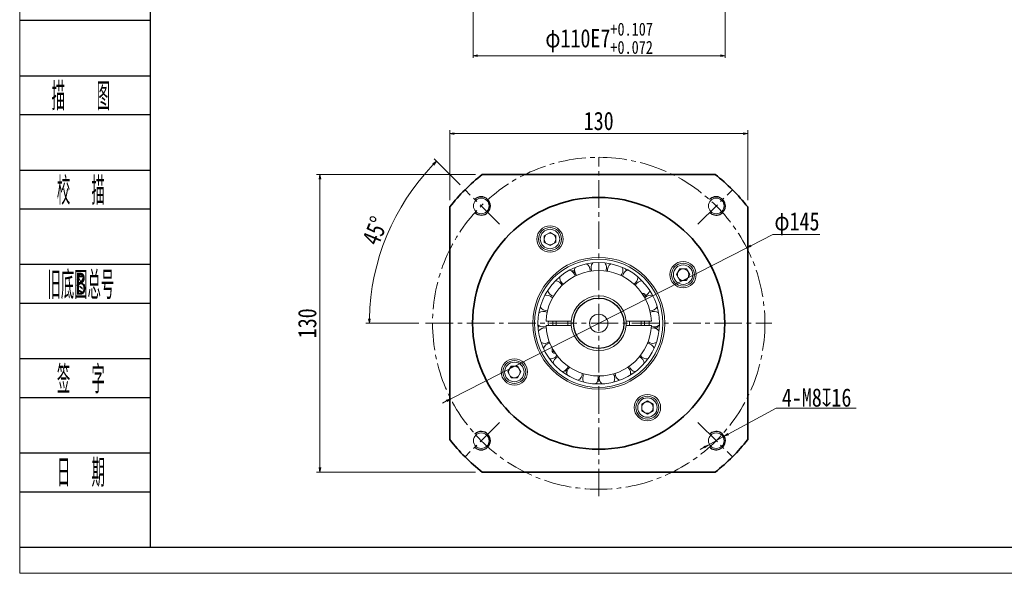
# Model space of a CAD drawing. Header units: millimetres. Extents: x -52 to 913, y -55 to 622.
# Tile 1 of 5: x -48 to 382, y -55 to 187. Entities that reach past the tile are written whole.
import ezdxf
from ezdxf.enums import TextEntityAlignment as Align

# ---------------------------------------------------------------- set-up
doc = ezdxf.new("R2010")
doc.units = ezdxf.units.MM
doc.linetypes.add('点画线', pattern=[18, 12, -2, 2, -2])
doc.layers.add('2细线层', color=4, linetype='Continuous')
doc.layers.add('6文字层', color=3, linetype='Continuous')
for name, color, linetype, lineweight in [('中心线层', 1, '点画线', 18), ('图框_外框线', 7, 'Continuous', 18), ('尺寸线层', 3, 'Continuous', 18), ('粗实线层', 7, 'Continuous', 35)]:
    doc.layers.add(name, color=color, linetype=linetype, lineweight=lineweight)
doc.styles.add('PC_TEXTSTYLE', font='ISOCP.SHX', dxfattribs={"width": 0.707, "bigfont": 'GBCBIG.SHX'})
doc.styles.get("Standard").update_dxf_attribs({"font": 'SimSun.ttf'})
doc.styles.add('宋体', font='SimSun.ttf', dxfattribs={"width": 0.8})
doc.dimstyles.new('A水平标注$0', dxfattribs={"dimtxt": 3.5, "dimasz": 2, "dimexe": 1.5, "dimexo": 3, "dimgap": 1.1, "dimtad": 1, "dimtoh": 1, "dimdec": 4, "dimdsep": 46, "dimtxsty": '宋体', "dimblk": 'OPEN', "dimcen": 3, "dimclrd": 3, "dimclre": 3, "dimclrt": 6, "dimadec": 0, "dimazin": 0, "dimtm": 1e-09, "dimtfac": 1, "dimtdec": 4, "dimtix": 1, "dimtmove": 0, "dimatfit": 3, "dimldrblk": 'OPEN', "dimfxl": 0, "dimlwd": 13, "dimlwe": 13, "dimarcsym": 0})
doc.dimstyles.new('D直径标注φ25', dxfattribs={"dimtxt": 3.5, "dimasz": 2, "dimexe": 1, "dimexo": 3, "dimtad": 1, "dimtoh": 1, "dimdec": 1, "dimdsep": 46, "dimtxsty": '宋体', "dimblk": 'OPEN', "dimcen": 3, "dimclrd": 3, "dimclre": 3, "dimclrt": 130, "dimadec": 0, "dimazin": 0, "dimtm": 1e-09, "dimtfac": 1, "dimtdec": 1, "dimtmove": 0, "dimatfit": 0, "dimldrblk": 'OPEN', "dimfxl": 0, "dimlwd": 13, "dimlwe": 13, "dimarcsym": 0})
doc.dimstyles.new('螺孔(M8-7H)', dxfattribs={"dimtxt": 3.5, "dimasz": 2, "dimexe": 1.25, "dimexo": 3, "dimtad": 1, "dimtoh": 1, "dimdec": 4, "dimdsep": 46, "dimtxsty": '宋体', "dimblk": 'OPEN', "dimcen": 3, "dimclrd": 3, "dimclre": 3, "dimclrt": 2, "dimadec": 0, "dimazin": 0, "dimtm": 1e-09, "dimtfac": 1, "dimtdec": 4, "dimtmove": 0, "dimatfit": 3, "dimldrblk": 'OPEN', "dimfxl": 0, "dimlwd": 9, "dimlwe": 9, "dimarcsym": 0})

# ---------------------------------------------------------------- blocks, each defined once
blk = doc.blocks.new('_Open')
at = {"color": 0, "linetype": 'ByBlock', "lineweight": -2}
for p, q in [((-1, 0.17), (0, 0)), ((-1, -0.17), (0, 0)), ((0, 0), (-1, 0))]:
    blk.add_line(p, q, dxfattribs=at)
blk = doc.blocks.new('*D26')
at = {"layer": 'Defpoints', "color": 0, "transparency": 16777216}
for p in [(154.07, 119.42), (83.23, -10.58), (154.07, -10.58)]:
    blk.add_point(p, dxfattribs=at)
at = {"layer": '尺寸线层', "color": 3, "lineweight": 13, "transparency": 16777216}
for p, q in [((151.07, 119.42), (81.73, 119.42)), ((83.23, 117.42), (83.23, -8.58)), ((151.07, -10.58), (81.73, -10.58))]:
    blk.add_line(p, q, dxfattribs=at)
at = {"layer": '尺寸线层', "color": 3, "lineweight": 13, "transparency": 16777216, "xscale": 2, "yscale": 2, "zscale": 2}
for p, rotation in [((83.23, 119.42), 90), ((83.23, -10.58), 270)]:
    blk.add_blockref('_Open', p, dxfattribs=dict(at, rotation=rotation))
at = {"layer": '尺寸线层', "color": 6, "transparency": 16777216, "insert": (77.73, 54.42), "char_height": 8, "attachment_point": 5, "rotation": 90, "style": '宋体', "bg_fill": 3, "box_fill_scale": 1.1, "bg_fill_color": 256, "bg_fill_true_color": 13158600, "bg_fill_transparency": 0}
blk.add_mtext('130', dxfattribs=at)
blk = doc.blocks.new('*D27')
at = {"layer": 'Defpoints', "color": 0, "transparency": 16777216}
for p in [(146.54, 112.75), (118.21, 104.45), (160.66, 98.62), (129.37, 54.42), (280.37, 54.42)]:
    blk.add_point(p, dxfattribs=at)
at = {"layer": '尺寸线层', "color": 3, "lineweight": 13, "transparency": 16777216}
for p, q in [((144.41, 114.87), (133.05, 126.24)), ((126.37, 54.42), (103.3, 54.42))]:
    blk.add_line(p, q, dxfattribs=at)
blk.add_arc((204.87, 54.42), 100.07, 136.1451, 178.8549, dxfattribs=at)
at = {"layer": '尺寸线层', "color": 3, "lineweight": 13, "transparency": 16777216, "xscale": 2, "yscale": 2, "zscale": 2}
for p, rotation in [((134.11, 125.18), 45.57256544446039), ((104.8, 54.42), 269.4274345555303)]:
    blk.add_blockref('_Open', p, dxfattribs=dict(at, rotation=rotation))
at = {"layer": '尺寸线层', "color": 6, "transparency": 16777216, "insert": (107.34, 94.82), "char_height": 8, "attachment_point": 5, "rotation": 67.5, "style": '宋体', "bg_fill": 3, "box_fill_scale": 1.1, "bg_fill_color": 256, "bg_fill_true_color": 13158600, "bg_fill_transparency": 0}
blk.add_mtext('45°', dxfattribs=at)
blk = doc.blocks.new('*D28')
at = {"layer": 'Defpoints', "color": 0, "transparency": 16777216}
for p in [(269.43, 87.4), (140.31, 21.43)]:
    blk.add_point(p, dxfattribs=at)
at = {"layer": '尺寸线层', "color": 3, "lineweight": 13, "transparency": 16777216}
for p, q in [((271.21, 88.31), (280.82, 93.22)), ((280.82, 93.22), (301.41, 93.22)), ((140.31, 21.43), (269.43, 87.4)), ((138.53, 20.52), (136.75, 19.61))]:
    blk.add_line(p, q, dxfattribs=at)
at = {"layer": '尺寸线层', "color": 3, "lineweight": 13, "transparency": 16777216, "xscale": 2, "yscale": 2, "zscale": 2}
for p, rotation in [((269.43, 87.4), 207.065000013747), ((140.31, 21.43), 27.06500001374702)]:
    blk.add_blockref('_Open', p, dxfattribs=dict(at, rotation=rotation))
at = {"layer": '尺寸线层', "color": 130, "transparency": 16777216, "insert": (291.36, 97.9), "char_height": 8, "attachment_point": 5, "style": '宋体'}
blk.add_mtext('φ145', dxfattribs=at)
blk = doc.blocks.new('*D31')
at = {"layer": 'Defpoints', "color": 0, "transparency": 16777216}
for p in [(269.87, 137.24), (139.87, 105.22), (269.87, 105.22)]:
    blk.add_point(p, dxfattribs=at)
at = {"layer": '尺寸线层', "color": 3, "lineweight": 13, "transparency": 16777216}
for p, q in [((139.87, 108.22), (139.87, 138.74)), ((269.87, 108.22), (269.87, 138.74)), ((141.87, 137.24), (267.87, 137.24))]:
    blk.add_line(p, q, dxfattribs=at)
at = {"layer": '尺寸线层', "color": 3, "lineweight": 13, "transparency": 16777216, "xscale": 2, "yscale": 2, "zscale": 2, "rotation": 180}
blk.add_blockref('_Open', (139.87, 137.24), dxfattribs=at)
at = {"layer": '尺寸线层', "color": 3, "lineweight": 13, "transparency": 16777216, "xscale": 2, "yscale": 2, "zscale": 2}
blk.add_blockref('_Open', (269.87, 137.24), dxfattribs=at)
at = {"layer": '尺寸线层', "color": 6, "transparency": 16777216, "insert": (204.87, 142.74), "char_height": 8, "attachment_point": 5, "style": '宋体', "bg_fill": 3, "box_fill_scale": 1.1, "bg_fill_color": 256, "bg_fill_true_color": 13158600, "bg_fill_transparency": 0}
blk.add_mtext('130', dxfattribs=at)
blk = doc.blocks.new('*D34')
at = {"color": 3, "lineweight": 9, "transparency": 16777216}
for p, q in [((282.27, 17.37), (261.41, 6.02)), ((317.12, 17.37), (282.27, 17.37)), ((252.62, 1.24), (259.65, 5.06)), ((250.87, 0.28), (249.11, -0.67))]:
    blk.add_line(p, q, dxfattribs=at)
at = {"layer": 'Defpoints', "color": 0, "transparency": 16777216}
for p in [(259.65, 5.06), (252.62, 1.24)]:
    blk.add_point(p, dxfattribs=at)
at = {"color": 3, "lineweight": 9, "transparency": 16777216, "xscale": 2, "yscale": 2, "zscale": 2}
for p, rotation in [((259.65, 5.06), 208.543727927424), ((252.62, 1.24), 28.54372792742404)]:
    blk.add_blockref('_Open', p, dxfattribs=dict(at, rotation=rotation))
at = {"color": 2, "transparency": 16777216, "insert": (299.95, 21.95), "char_height": 8, "attachment_point": 5, "style": '宋体'}
blk.add_mtext('4-M8{\\famgdt|b0|i0|c0|p0;x}{16}', dxfattribs=at)
blk = doc.blocks.new('*D35')
at = {"color": 3, "lineweight": 13, "transparency": 16777216}
for p, q in [((150.05, 208.93), (150.05, 170.3)), ((260.05, 208.93), (260.05, 170.3)), ((152.05, 171.3), (258.05, 171.3))]:
    blk.add_line(p, q, dxfattribs=at)
at = {"layer": 'Defpoints', "color": 0, "transparency": 16777216}
for p in [(150.05, 211.93), (260.05, 211.93), (260.05, 171.3)]:
    blk.add_point(p, dxfattribs=at)
at = {"color": 3, "lineweight": 13, "transparency": 16777216, "xscale": 2, "yscale": 2, "zscale": 2, "rotation": 180}
blk.add_blockref('_Open', (150.05, 171.3), dxfattribs=at)
at = {"color": 3, "lineweight": 13, "transparency": 16777216, "xscale": 2, "yscale": 2, "zscale": 2}
blk.add_blockref('_Open', (260.05, 171.3), dxfattribs=at)
at = {"color": 130, "transparency": 16777216, "insert": (205.05, 178.91), "char_height": 8, "attachment_point": 5, "style": '宋体'}
blk.add_mtext('{\\A1;φ110E7{}{\\H0.71x;\\C2;\\S+0.107^ +0.072;}}', dxfattribs=at)

msp = doc.modelspace()

# ---------------------------------------------------------------- linework, layer by layer
at = {"color": 7, "linetype": 'Continuous', "lineweight": 15}
for p, q in [((184.62212, 43.51006), (184.62212, 42.0409)), ((184.62212, 42.0409), (185.48503, 42.0409)), ((185.89846, 41.4159), (185.24712, 41.4159)), ((165.17929, 33.1659), (166.62267, 35.6659)), ((166.62267, 35.6659), (169.50942, 35.6659)), ((169.50942, 35.6659), (170.9528, 33.1659)), ((166.62267, 30.6659), (165.17929, 33.1659)), ((169.50942, 30.6659), (166.62267, 30.6659)), ((170.9528, 33.1659), (169.50942, 30.6659)), ((190.32375, 33.6611), (191.1205, 34.1211)), ((190.97563, 32.53202), (190.32375, 33.6611)), ((190.71346, 32.9861), (191.0294, 33.16851)), ((190.92459, 31.88334), (190.98394, 31.91762)), ((191.1205, 34.1211), (191.24902, 33.89849)), ((218.76238, 32.35924), (219.56068, 32.35924)), ((219.3927, 32.35924), (219.3927, 32.2483)), ((223.62212, 19.0532), (226.12212, 20.49658)), ((223.62212, 16.16645), (223.62212, 19.0532)), ((226.12212, 20.49658), (228.62212, 19.0532)), ((228.62212, 19.0532), (228.62212, 16.16645)), ((226.12212, 14.72307), (223.62212, 16.16645)), ((228.62212, 16.16645), (226.12212, 14.72307))]:
    msp.add_line(p, q, dxfattribs=at)
for points in [[(190.98394, 31.91762), (191.03175, 31.95187), (191.03201, 31.9521)], [(204.63285, 30.43676), (204.58497, 31.0032), (204.48671, 31.41913)], [(218.67978, 31.79736), (218.7405, 32.13125), (218.7688, 32.56741)]]:
    msp.add_lwpolyline(points, dxfattribs=at)
for centre, radius in [((168.06604, 33.1659), 5.75), ((168.06604, 33.1659), 5), ((168.06604, 33.1659), 4.25), ((226.12212, 17.60982), 5.75), ((226.12212, 17.60982), 5), ((226.12212, 17.60982), 4.25), ((256.13737, 3.15066), 3.4)]:
    msp.add_circle(centre, radius, dxfattribs=at)
for centre, radius, start, end in [((181.23012, 49.01977), 3.375, 243.953917, 308.350876), ((183.87101, 42.2909), 3.375, 94.5062669, 158.9032258), ((225.87324, 42.2909), 3.375, 21.0967742, 85.4937331), ((228.51413, 49.01977), 3.375, 231.649124, 296.046083), ((183.87101, 42.2909), 3.375, 261.0967742, 325.4937331), ((185.24712, 42.0409), 0.625, 180, 270), ((188.37794, 36.6394), 3.375, 111.649124, 176.046083), ((221.36631, 36.6394), 3.375, 3.953917, 68.350876), ((225.87324, 42.2909), 3.375, 214.5062669, 278.9032258), ((168.06604, 33.1659), 2.5, 150, 210), ((168.06604, 33.1659), 2.5, 90, 150), ((168.06604, 33.1659), 2.5, 30, 90), ((168.06604, 33.1659), 2.5, 330, 30), ((188.37794, 36.6394), 3.375, 278.2396313, 342.6365902), ((194.35044, 32.56741), 3.375, 128.7919812, 193.1889401), ((215.3938, 32.56741), 3.375, 0, 51.2080188), ((221.36631, 36.6394), 3.375, 197.3634098, 261.7603687), ((168.06604, 33.1659), 2.5, 210, 270), ((168.06604, 33.1659), 2.5, 270, 330), ((194.35044, 32.56741), 3.375, 295.3824885, 360), ((201.25785, 30.43676), 3.375, 145.9348383, 210.3317973), ((201.25785, 30.43676), 3.375, 312.5253456, 0), ((208.4864, 30.43676), 3.375, 163.0776955, 227.4746544), ((208.4864, 30.43676), 3.375, 0, 34.0651617), ((208.4864, 30.43676), 3.375, 329.6682027, 0), ((215.3938, 32.56741), 3.375, 180.2205526, 244.6175115), ((226.12212, 17.60982), 2.5, 120, 180), ((226.12212, 17.60982), 2.5, 180, 240), ((226.12212, 17.60982), 2.5, 60, 120), ((226.12212, 17.60982), 2.5, 0, 60), ((226.12212, 17.60982), 2.5, 300, 0), ((226.12212, 17.60982), 2.5, 240, 300)]:
    msp.add_arc(centre, radius, start, end, dxfattribs=at)
at = {"color": 4}
msp.add_arc((256.13737, 3.15066), 4, 223.4192262, 135, dxfattribs=at)
at = {"layer": '2细线层'}
for p, q in [((-47.49234, 186.7776), (9.22746, 186.7776)), ((-47.49234, 162.55038), (9.22746, 162.55038)), ((-47.49234, 145.59133), (9.22746, 145.59133)), ((-47.49234, 121.36412), (9.22746, 121.36412)), ((-47.49234, 104.40506), (9.22746, 104.40506)), ((-47.49234, 80.17785), (9.22746, 80.17785)), ((-47.49234, 63.2188), (9.22746, 63.2188)), ((-47.49234, 38.99158), (9.22746, 38.99158)), ((-47.49234, 22.03253), (9.22746, 22.03253)), ((-47.49234, -2.19469), (9.22746, -2.19469)), ((-47.49234, -19.15374), (9.22746, -19.15374)), ((-47.49234, -43.38096), (9.22746, -43.38096))]:
    msp.add_line(p, q, dxfattribs=at)
at = {"layer": '中心线层'}
for p, q in [((204.87212, -21.0841), (204.87212, 126.9159)), ((248.17611, 11.11192), (263.20843, -3.92041))]:
    msp.add_line(p, q, dxfattribs=at)
at = {"layer": '图框_外框线', "color": 3}
msp.add_lwpolyline([(-47.7415, -54.77475), (909.33706, -54.77475), (909.33706, 622.01652), (-47.7415, 622.01652)], close=True, dxfattribs=at)
at = {"layer": '图框_外框线', "color": 3, "lineweight": 25}
msp.add_lwpolyline([(9.22746, -43.38096), (897.94327, -43.38096), (897.94327, 610.62273), (9.22746, 610.62273)], close=True, dxfattribs=at)
at = {"layer": '粗实线层'}
msp.add_arc((204.87212, 54.4159), 82.5, 308.0122795, 321.9877205, dxfattribs=at)

# ---------------------------------------------------------------- texts
at = {"layer": '6文字层', "color": 3, "style": 'PC_TEXTSTYLE'}
for s, width, p in [('描   图', 0.6667, (-21.05656, 154.07086)), ('校  描', 0.667, (-21.05656, 112.88459)), ('旧底图总号', 0.667, (-21.05656, 71.69832)), ('签  字', 0.667, (-21.05656, 30.51205)), ('日  期', 0.667, (-21.04145, -10.43241))]:
    msp.add_text(s, height=12.113608, dxfattribs=dict(at, width=width)).set_placement(p, align=Align.MIDDLE)
at = {"layer": '6文字层', "width": 0.707}
msp.add_text('B', height=9.69089, dxfattribs=at).set_placement((-21.05656, 71.69832), align=Align.MIDDLE)

# ---------------------------------------------------------------- dimensions: what is measured, and where the dimension line sits
dim = msp.add_linear_dim(base=(260.05091, 171.29792), p1=(150.05091, 211.9347), p2=(260.05091, 211.9347), text='{\\A1;φ<>E7{}{\\H0.71x;\\C2;\\S+0.107^ +0.072;}}', dimstyle='D直径标注φ25', override={"dimtxt": 8, "dimgap": 1, "dimpost": '<>', "dimtol": 0, "dimlim": 0, "dimtp": 0.107, "dimtm": -0.072, "dimtdec": 4, "dimtvp": 0.1, "dimtfill": 0})
dim.commit()
dim.dimension.update_dxf_attribs({"geometry": '*D35', "text_midpoint": (205.05091, 178.90939)})
dim = msp.add_diameter_dim_2p(p1=(252.62356, 1.23934), p2=(259.65118, 5.06198), text='4-M<>{\\famgdt|b0|i0|c0|p0;x}{16}', dimstyle='螺孔(M8-7H)', override={"dimtxt": 8, "dimgap": 0.5, "dimpost": '<>', "dimcen": 0, "dimtvp": 0.1, "dimtfill": 0})
dim.commit()
dim.dimension.update_dxf_attribs({"geometry": '*D34', "text_midpoint": (299.94528, 17.3664), "dimtype": 163})

# ---------------------------------------------------------------- next in the draw order: dimensions: what is measured, and where the dimension line sits
at = {"layer": '尺寸线层'}
dim = msp.add_linear_dim(base=(83.23212, -10.5841), p1=(154.06612, 119.4159), p2=(154.06612, -10.5841), angle=270, dimstyle='A水平标注$0', override={"dimtxt": 8, "dimgap": 1.5, "dimblk": 'Open', "dimtfill": 1, "dimtfillclr": 256}, dxfattribs=at)
dim.commit()
dim.dimension.update_dxf_attribs({"geometry": '*D26', "text_midpoint": (83.23212, 54.4159), "dimtype": 160})

# ---------------------------------------------------------------- next in the draw order: linework, layer by layer
at = {"color": 7, "linetype": 'Continuous', "lineweight": 15}
msp.add_circle((153.60688, 3.15066), 3.4, dxfattribs=at)
at = {"color": 4}
msp.add_arc((153.60688, 3.15066), 4, 225, 133.4192262, dxfattribs=at)
at = {"layer": '中心线层'}
for p, q in [((129.37212, 54.4159), (280.37212, 54.4159)), ((161.56814, 11.11192), (146.53581, -3.92041))]:
    msp.add_line(p, q, dxfattribs=at)
msp.add_circle((204.87212, 54.4159), 72.5, dxfattribs=at)
at = {"layer": '粗实线层'}
msp.add_line((255.67813, -10.5841), (154.06612, -10.5841), dxfattribs=at)
msp.add_arc((204.87212, 54.4159), 82.5, 218.0122795, 231.9877205, dxfattribs=at)

# ---------------------------------------------------------------- next in the draw order: dimensions: what is measured, and where the dimension line sits
at = {"layer": '尺寸线层'}
dim = msp.add_angular_dim_2l(base=(118.2088, 104.451), line1=((129.37212, 54.4159), (280.37212, 54.4159)), line2=((146.53581, 112.75221), (160.66402, 98.62401)), dimstyle='A水平标注$0', override={"dimtxt": 8, "dimgap": 1.5, "dimblk": 'Open', "dimtfill": 1, "dimtfillclr": 256}, dxfattribs=at)
dim.commit()
dim.dimension.update_dxf_attribs({"geometry": '*D27', "text_midpoint": (107.33799, 94.81587)})

# ---------------------------------------------------------------- next in the draw order: linework, layer by layer
at = {"color": 7, "linetype": 'Continuous', "lineweight": 15}
for p, q in [((181.12212, 92.66536), (183.62212, 94.10873)), ((181.12212, 89.77861), (181.12212, 92.66536)), ((183.62212, 94.10873), (186.12212, 92.66536)), ((186.12212, 92.66536), (186.12212, 89.77861)), ((183.62212, 88.33523), (181.12212, 89.77861)), ((186.12212, 89.77861), (183.62212, 88.33523)), ((192.33212, 77.7611), (192.33212, 77.69256)), ((192.86837, 77.39256), (194.17212, 77.39256)), ((193.3927, 77.39256), (193.3927, 77.02775)), ((194.17212, 77.39256), (194.17212, 76.47256)), ((201.06353, 77.09838), (201.09931, 77.58854)), ((217.02863, 77.47355), (216.62947, 78.1649)), ((216.71346, 78.01942), (216.80955, 78.0749)), ((238.79145, 75.6659), (240.23483, 78.1659)), ((240.23483, 78.1659), (243.12158, 78.1659)), ((243.12158, 78.1659), (244.56496, 75.6659)), ((194.17212, 76.47256), (193.91508, 76.47256)), ((221.90764, 74.45219), (221.89668, 74.72389)), ((240.23483, 73.1659), (238.79145, 75.6659)), ((243.12158, 73.1659), (240.23483, 73.1659)), ((244.56496, 75.6659), (243.12158, 73.1659)), ((223.84579, 67.4159), (224.49712, 67.4159)), ((225.12212, 66.7909), (224.25922, 66.7909)), ((225.12212, 66.7909), (225.12212, 65.32175)), ((178.51021, 52.86905), (178.41412, 52.92452)), ((178.82537, 53.41492), (178.42622, 52.72357)), ((192.41219, 55.4159), (182.39436, 55.4159)), ((182.39436, 53.4159), (192.41219, 53.4159)), ((182.87212, 54.4159), (182.89486, 55.4159)), ((182.89486, 53.4159), (182.87212, 54.4159)), ((186.37212, 55.4159), (186.37212, 53.4159)), ((191.37212, 55.4159), (191.37212, 53.4159)), ((227.34989, 55.4159), (217.33206, 55.4159)), ((217.33206, 53.4159), (227.34989, 53.4159)), ((218.37212, 55.4159), (218.37212, 53.4159)), ((223.37212, 55.4159), (223.37212, 53.4159)), ((224.87212, 54.4159), (224.84711, 55.4159)), ((224.84711, 53.4159), (224.87212, 54.4159)), ((226.84939, 55.4159), (226.84939, 53.4159)), ((229.32375, 52.65405), (229.45228, 52.87665)), ((230.1205, 52.19405), (229.32375, 52.65405)), ((230.77237, 53.32313), (230.1205, 52.19405)), ((230.51021, 52.86905), (230.19427, 53.05145)), ((231.35966, 53.60326), (231.3003, 53.63753))]:
    msp.add_line(p, q, dxfattribs=at)
for points in [[(192.33212, 77.69256), (192.33789, 77.63404), (192.33796, 77.6337)], [(182.55598, 53.4159), (182.80343, 53.59681), (182.88496, 53.66443)], [(182.78411, 53.5814), (182.7643, 53.49344), (182.74511, 53.4159)], [(184.89714, 55.4159), (184.87212, 54.4159), (184.89714, 53.4159)], [(226.85929, 53.66443), (226.94784, 53.59118), (227.18827, 53.4159)], [(226.99914, 53.4159), (226.97994, 53.49344), (226.96014, 53.5814)], [(231.3003, 53.63753), (231.24674, 53.6618), (231.24641, 53.66191)]]:
    msp.add_lwpolyline(points, dxfattribs=at)
for centre, radius in [((153.60688, 105.68115), 3.4), ((256.13737, 105.68115), 3.4), ((183.62212, 91.22198), 5.75), ((183.62212, 91.22198), 5), ((183.62212, 91.22198), 4.25), ((204.87212, 54.4159), 28.8), ((204.87212, 54.4159), 28), ((204.87212, 54.4159), 26.5), ((241.6782, 75.6659), 5.75), ((241.6782, 75.6659), 5), ((241.6782, 75.6659), 4.25), ((204.87212, 54.4159), 4)]:
    msp.add_circle(centre, radius, dxfattribs=at)
msp.add_circle((204.87212, 54.4159), 11)
at = {"color": 4}
for centre, start, end in [((153.60688, 105.68115), 226.5807738, 135), ((256.13737, 105.68115), 225, 136.5807738)]:
    msp.add_arc(centre, 4, start, end, dxfattribs=at)
at = {"color": 7, "linetype": 'Continuous', "lineweight": 15}
for centre, radius, start, end in [((183.62212, 91.22198), 2.5, 120, 180), ((183.62212, 91.22198), 2.5, 180, 240), ((183.62212, 91.22198), 2.5, 60, 120), ((183.62212, 91.22198), 2.5, 0, 60), ((183.62212, 91.22198), 2.5, 300, 360), ((183.62212, 91.22198), 2.5, 240, 300), ((204.87212, 54.4159), 23, 2.4919064, 177.5080936), ((191.21161, 74.45219), 3.375, 8.7919812, 73.1889401), ((197.72431, 77.58854), 3.375, 158.2396313, 222.6365902), ((197.72431, 77.58854), 3.375, 0, 56.046083), ((204.87212, 78.6659), 3.375, 141.0967742, 205.4937331), ((204.87212, 78.6659), 3.375, 0, 38.9032258), ((204.87212, 78.6659), 3.375, 334.5062669, 0), ((212.01994, 77.58854), 3.375, 123.953917, 188.350876), ((212.01994, 77.58854), 3.375, 317.3634098, 0), ((212.01994, 77.58854), 3.375, 0, 21.7603687), ((218.53264, 74.45219), 3.375, 106.8110599, 171.2080188), ((241.6782, 75.6659), 2.5, 90, 150), ((241.6782, 75.6659), 2.5, 30, 90), ((191.21161, 74.45219), 3.375, 175.3824885, 239.7794474), ((218.53264, 74.45219), 3.375, 300.2205526, 0), ((241.6782, 75.6659), 2.5, 150, 210), ((241.6782, 75.6659), 2.5, 210, 270), ((241.6782, 75.6659), 2.5, 270, 330), ((241.6782, 75.6659), 2.5, 330, 30), ((185.91271, 69.53553), 3.375, 192.5253456, 256.9223045), ((185.91271, 69.53553), 3.375, 25.9348383, 90.3317973), ((223.83154, 69.53553), 3.375, 89.6682027, 154.0651617), ((223.83154, 69.53553), 3.375, 292.4821765, 347.4746544), ((182.29844, 63.27542), 3.375, 43.0776955, 107.4746544), ((204.87212, 54.4159), 12, 4.7801918, 175.2198082), ((224.49712, 66.7909), 0.625, 0, 90), ((227.44581, 63.27542), 3.375, 72.5253456, 133.511509), ((182.29844, 63.27542), 3.375, 209.6682027, 274.0651617), ((227.44581, 63.27542), 3.375, 265.9348383, 330.3317973), ((180.68993, 56.22811), 3.375, 60.2205526, 124.6175115), ((229.05432, 56.22811), 3.375, 55.3824885, 119.7794474), ((180.68993, 56.22811), 3.375, 226.8110599, 291.2080188), ((181.23012, 49.01977), 3.375, 77.3634098, 141.7603687), ((204.87212, 54.4159), 23, 182.4919064, 357.5080936), ((204.87212, 54.4159), 12, 175.2198082, 184.7801918), ((204.87212, 54.4159), 12, 184.7801918, 355.2198082), ((204.87212, 54.4159), 12, 355.2198082, 4.7801918), ((228.51413, 49.01977), 3.375, 38.2396313, 102.6365902), ((229.05432, 56.22811), 3.375, 248.7919812, 313.1889401)]:
    msp.add_arc(centre, radius, start, end, dxfattribs=at)
for points in [[(182.39436, 55.4159), (181.89387, 55.4159)], [(181.89387, 53.4159), (182.39436, 53.4159)], [(192.91386, 55.4159), (192.41219, 55.4159)], [(192.41219, 53.4159), (192.91386, 53.4159)], [(217.33206, 55.4159), (216.83038, 55.4159)], [(216.83038, 53.4159), (217.33206, 53.4159)], [(227.85037, 55.4159), (227.34989, 55.4159)], [(227.34989, 53.4159), (227.85037, 53.4159)]]:
    msp.add_open_spline(points, degree=1, dxfattribs=at)
at = {"layer": '中心线层'}
for p, q in [((161.56814, 97.71988), (146.53581, 112.75221)), ((248.17611, 97.71988), (263.20843, 112.75221))]:
    msp.add_line(p, q, dxfattribs=at)
at = {"layer": '粗实线层'}
for p, q in [((154.06612, 119.4159), (255.67813, 119.4159)), ((139.87212, 3.6099), (139.87212, 105.22191)), ((269.87212, 105.22191), (269.87212, 3.6099))]:
    msp.add_line(p, q, dxfattribs=at)
msp.add_circle((204.87212, 54.4159), 55, dxfattribs=at)
for start, end in [(128.0122795, 141.9877205), (38.0122795, 51.9877205)]:
    msp.add_arc((204.87212, 54.4159), 82.5, start, end, dxfattribs=at)

# ---------------------------------------------------------------- next in the draw order: dimensions: what is measured, and where the dimension line sits
at = {"layer": '尺寸线层'}
dim = msp.add_diameter_dim_2p(p1=(140.31153, 21.42833), p2=(269.43272, 87.40348), dimstyle='D直径标注φ25', override={"dimtxt": 8, "dimgap": 0.5, "dimpost": 'φ<>', "dimtfill": 0}, dxfattribs=at)
dim.commit()
dim.dimension.update_dxf_attribs({"geometry": '*D28', "text_midpoint": (291.36348, 93.22011), "dimtype": 163})

# ---------------------------------------------------------------- next in the draw order: dimensions: what is measured, and where the dimension line sits
dim = msp.add_linear_dim(base=(269.87212, 137.2381), p1=(139.87212, 105.22191), p2=(269.87212, 105.22191), dimstyle='A水平标注$0', override={"dimtxt": 8, "dimgap": 1.5}, dxfattribs=at)
dim.commit()
dim.dimension.update_dxf_attribs({"geometry": '*D31', "text_midpoint": (204.87212, 137.2381), "dimtype": 160})

doc.saveas('drawing.dxf')
